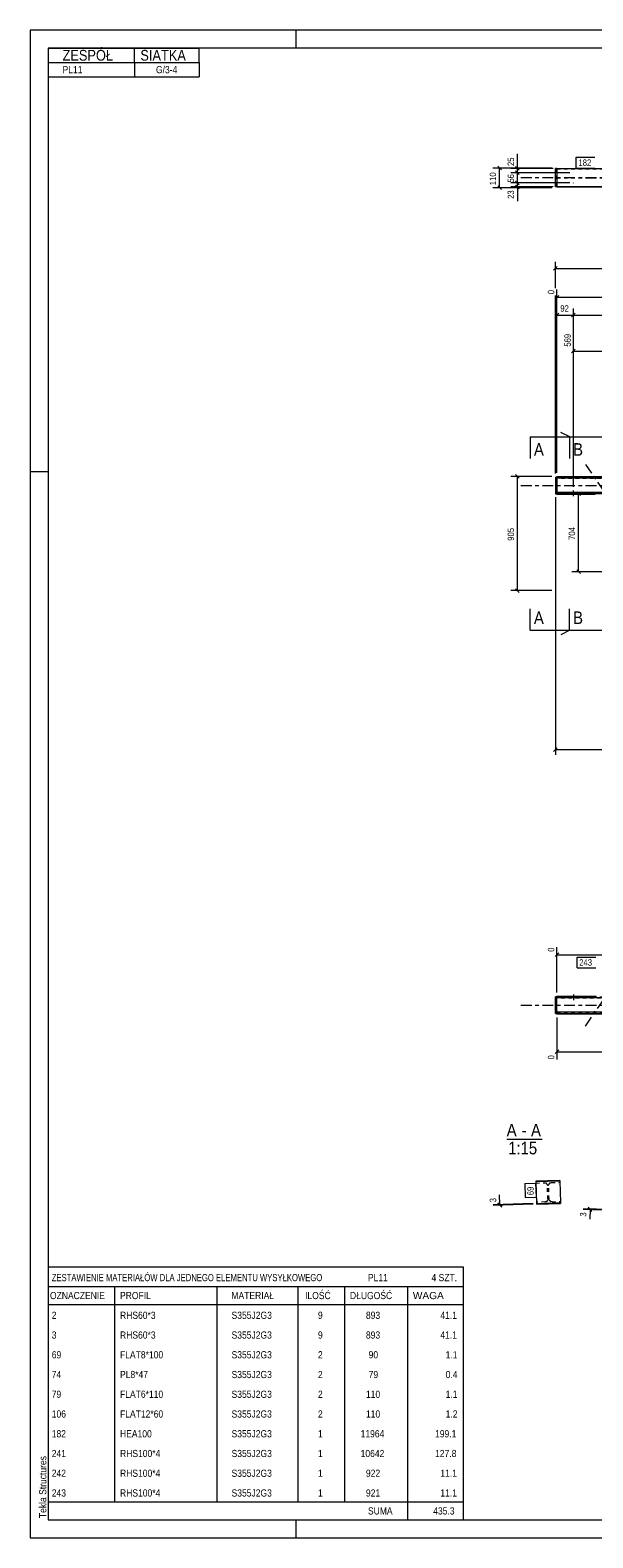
# Model space of a CAD drawing. Header units: millimetres. Extents: x 0 to 914, y 0 to 420.
# Tile 1 of 10: x 0 to 157, y 0 to 420. Entities that reach past the tile are written whole.
import ezdxf

# ---------------------------------------------------------------- set-up
doc = ezdxf.new("R2010")
doc.units = ezdxf.units.MM
for name, pattern in [('XKITLINE00', [0]), ('XKITLINE01', [4, 1, -1, 1, -1]), ('XKITLINE02', [4, 2, -2]), ('XKITLINE03', [6, 3, -1, 1, -1])]:
    doc.linetypes.add(name, pattern=pattern)
for name, color, linetype, lineweight in [('Arkusz rysunku', 3, 'Continuous', 0), ('Element', 2, 'Continuous', 0), ('Inny typ obiektu', 7, 'Continuous', 0), ('Przekrój', 7, 'Continuous', 0), ('Wymiar', 4, 'Continuous', 0), ('Znak elementu', 2, 'Continuous', 0), ('Śruba', 3, 'Continuous', 0)]:
    doc.layers.add(name, color=color, linetype=linetype, lineweight=lineweight)
doc.styles.add('ARIAL', font='ARIAL.TTF')

msp = doc.modelspace()

# ---------------------------------------------------------------- linework, layer by layer
at = {"layer": 'Arkusz rysunku', "linetype": 'XKITLINE00', "lineweight": 0}
for p, q in [((914, 420), (0, 420)), ((0, 420), (0, 0)), ((74, 415), (74, 420)), ((909, 415), (5, 415)), ((5, 415), (5, 5)), ((5, 297), (0, 297)), ((5, 5), (909, 5)), ((74, 0), (74, 5)), ((0, 0), (914, 0))]:
    msp.add_line(p, q, dxfattribs=at)
at = {"layer": 'Element', "linetype": 'XKITLINE03', "lineweight": 0}
for p, q in [((136.58, 378.91), (754.78, 378.91)), ((154.52, 378.84), (189.85, 378.83)), ((154.52, 299.04), (166.5, 281.54)), ((136.58, 293.19), (754.78, 293.19)), ((154.52, 142.55), (167.29, 161.21)), ((136.58, 148.41), (754.78, 148.41)), ((144.18, 96.27), (144.18, 96.27))]:
    msp.add_line(p, q, dxfattribs=at)
at = {"layer": 'Element', "linetype": 'XKITLINE00', "lineweight": 0}
for p, q in [((146.58, 381.47), (146.18, 381.47)), ((146.18, 376.34), (146.18, 381.47)), ((146.58, 381.48), (146.58, 376.48)), ((146.58, 381.48), (744.78, 381.48)), ((146.18, 376.48), (146.58, 376.48)), ((146.58, 376.34), (146.18, 376.34)), ((146.58, 376.47), (146.58, 376.48)), ((146.58, 376.48), (744.78, 376.48)), ((146.58, 376.48), (146.58, 376.48)), ((146.58, 376.48), (146.58, 376.34)), ((146.58, 376.47), (744.78, 376.47)), ((146.58, 376.33), (146.58, 376.34)), ((744.78, 376.34), (146.58, 376.34)), ((146.58, 376.33), (744.78, 376.33)), ((146.18, 295.52), (146.58, 295.52)), ((146.18, 295.52), (146.18, 290.86)), ((146.58, 295.67), (146.58, 295.27)), ((146.58, 295.67), (744.78, 295.67)), ((146.58, 295.52), (146.58, 291.02)), ((146.58, 295.27), (744.78, 295.27)), ((146.58, 291.02), (146.18, 291.02)), ((146.18, 290.86), (146.58, 290.86)), ((146.58, 291.27), (744.78, 291.27)), ((146.58, 290.71), (146.58, 291.27)), ((728.69, 290.87), (146.58, 290.87)), ((146.58, 290.71), (157.2, 290.71)), ((146.18, 146.08), (146.18, 150.74)), ((146.58, 150.74), (146.18, 150.74)), ((146.58, 150.89), (146.58, 150.49)), ((146.58, 150.89), (157.59, 150.89)), ((146.58, 146.24), (146.58, 150.74)), ((146.58, 150.49), (744.78, 150.49)), ((146.58, 146.24), (146.18, 146.24)), ((146.18, 146.08), (146.58, 146.08)), ((146.58, 146.49), (146.58, 145.93)), ((146.58, 146.49), (744.78, 146.49)), ((146.58, 146.09), (744.78, 146.09)), ((146.58, 145.93), (744.78, 145.93)), ((147.41, 99.58), (140.74, 99.37)), ((140.74, 99.37), (140.76, 98.83)), ((147.42, 99.38), (140.75, 99.17)), ((140.75, 99.17), (140.94, 93.17)), ((147.41, 99.58), (147.41, 99.38)), ((147.42, 99.38), (147.6, 93.38)), ((140.94, 93.17), (147.6, 93.38)), ((140.94, 93.17), (140.95, 92.97)), ((140.95, 92.97), (147.61, 93.18)), ((147.6, 93.38), (147.61, 93.18))]:
    msp.add_line(p, q, dxfattribs=at)
at = {"layer": 'Element', "linetype": 'XKITLINE01', "lineweight": 0}
for p, q in [((146.18, 381.33), (146.58, 381.33)), ((146.58, 381.47), (744.78, 381.47)), ((146.58, 376.48), (146.58, 381.47)), ((744.78, 381.34), (146.58, 381.34)), ((146.58, 381.33), (744.78, 381.33)), ((146.58, 378.99), (744.78, 378.99)), ((146.58, 378.82), (744.78, 378.82)), ((146.58, 376.48), (146.58, 376.48)), ((146.58, 376.48), (146.58, 376.48)), ((146.58, 376.34), (146.58, 376.47)), ((146.18, 295.36), (146.58, 295.36)), ((146.58, 295.51), (744.78, 295.51)), ((146.58, 295.27), (146.58, 291.57)), ((744.78, 295.17), (146.58, 295.17)), ((744.78, 295.11), (146.58, 295.11)), ((146.18, 291.02), (146.18, 290.86)), ((146.58, 293.04), (146.58, 291.27)), ((146.58, 291.21), (744.78, 291.21)), ((146.58, 291.11), (744.78, 291.11)), ((146.58, 291.02), (146.58, 290.86)), ((146.18, 146.24), (146.18, 150.58)), ((146.18, 150.58), (146.58, 150.58)), ((146.58, 150.33), (146.58, 150.89)), ((146.58, 150.73), (744.78, 150.73)), ((146.58, 146.39), (146.58, 150.43)), ((744.78, 150.38), (146.58, 150.38)), ((744.78, 150.33), (146.58, 150.33)), ((146.58, 146.78), (146.58, 146.49)), ((146.58, 146.43), (744.78, 146.43)), ((146.58, 146.33), (744.78, 146.33)), ((146.58, 146.08), (146.58, 146.24)), ((146.58, 146.08), (146.58, 146.09)), ((140.76, 98.83), (143.13, 98.91)), ((143.13, 98.91), (143.44, 98.86)), ((143.88, 98.44), (143.95, 98.13)), ((144.07, 94.4), (143.95, 98.13)), ((144.29, 98.15), (144.34, 98.45)), ((144.4, 94.41), (144.29, 98.15)), ((144.76, 98.9), (145.06, 98.97)), ((145.06, 98.97), (147.43, 99.04)), ((147.41, 99.38), (147.43, 99.04)), ((143.3, 93.58), (140.93, 93.5)), ((140.93, 93.5), (140.94, 93.17)), ((143.6, 93.65), (143.3, 93.58)), ((144.07, 94.4), (144.02, 94.1)), ((144.47, 94.11), (144.4, 94.41)), ((145.23, 93.64), (144.92, 93.69)), ((145.23, 93.64), (147.59, 93.71)), ((147.59, 93.71), (147.6, 93.38))]:
    msp.add_line(p, q, dxfattribs=at)
for centre, start, end in [((143.15, 98.11), 24.3077, 69.3077), ((145.08, 98.17), 114.3077, 159.3077), ((143.27, 94.38), 294.3077, 339.3077), ((145.2, 94.44), 204.3077, 249.3077)]:
    msp.add_arc(centre, 0.8, start, end, dxfattribs=at)
at = {"layer": 'Inny typ obiektu', "linetype": 'XKITLINE00', "lineweight": 0}
for p, q in [((5, 415), (47, 415)), ((5, 415), (5, 411)), ((29, 411), (29, 415)), ((47, 411), (47, 415)), ((5, 411), (47, 411)), ((5, 411), (5, 407)), ((29, 411), (29, 407)), ((47, 411), (47, 407)), ((5, 407), (47, 407)), ((132.61, 111.08), (142.5, 111.08)), ((5, 75.5), (5, 70)), ((5, 75.5), (120.5, 75.5)), ((120.5, 75.5), (120.5, 70)), ((5, 70), (5, 65)), ((5, 70), (120.5, 70)), ((23.5, 70), (23.5, 65)), ((52, 65), (52, 70)), ((74.5, 70), (74.5, 65)), ((87.5, 70), (87.5, 65)), ((105, 70), (105, 65)), ((120.5, 70), (120.5, 65)), ((5, 65), (120.5, 65)), ((5, 65), (5, 59.5)), ((23.5, 65), (23.5, 59.5)), ((52, 59.5), (52, 65)), ((74.5, 65), (74.5, 59.5)), ((87.5, 65), (87.5, 59.5)), ((105, 65), (105, 59.5)), ((120.5, 65), (120.5, 59.5)), ((5, 59.5), (5, 54)), ((23.5, 59.5), (23.5, 54)), ((52, 54), (52, 59.5)), ((74.5, 59.5), (74.5, 54)), ((87.5, 59.5), (87.5, 54)), ((105, 59.5), (105, 54)), ((120.5, 59.5), (120.5, 54)), ((5, 54), (5, 48.5)), ((23.5, 54), (23.5, 48.5)), ((52, 48.5), (52, 54)), ((74.5, 54), (74.5, 48.5)), ((87.5, 54), (87.5, 48.5)), ((105, 54), (105, 48.5)), ((120.5, 54), (120.5, 48.5)), ((5, 48.5), (5, 43)), ((23.5, 48.5), (23.5, 43)), ((52, 43), (52, 48.5)), ((74.5, 48.5), (74.5, 43)), ((87.5, 48.5), (87.5, 43)), ((105, 48.5), (105, 43)), ((120.5, 48.5), (120.5, 43)), ((5, 43), (5, 37.5)), ((23.5, 43), (23.5, 37.5)), ((52, 37.5), (52, 43)), ((74.5, 43), (74.5, 37.5)), ((87.5, 43), (87.5, 37.5)), ((105, 43), (105, 37.5)), ((120.5, 43), (120.5, 37.5)), ((5, 37.5), (5, 32)), ((23.5, 37.5), (23.5, 32)), ((52, 32), (52, 37.5)), ((74.5, 37.5), (74.5, 32)), ((87.5, 37.5), (87.5, 32)), ((105, 37.5), (105, 32)), ((120.5, 37.5), (120.5, 32)), ((5, 32), (5, 26.5)), ((23.5, 32), (23.5, 26.5)), ((52, 26.5), (52, 32)), ((74.5, 32), (74.5, 26.5)), ((87.5, 32), (87.5, 26.5)), ((105, 32), (105, 26.5)), ((120.5, 32), (120.5, 26.5)), ((5, 26.5), (5, 21)), ((23.5, 26.5), (23.5, 21)), ((52, 21), (52, 26.5)), ((74.5, 26.5), (74.5, 21)), ((87.5, 26.5), (87.5, 21)), ((105, 26.5), (105, 21)), ((120.5, 26.5), (120.5, 21)), ((5, 21), (5, 15.5)), ((23.5, 21), (23.5, 15.5)), ((52, 15.5), (52, 21)), ((74.5, 21), (74.5, 15.5)), ((87.5, 21), (87.5, 15.5)), ((105, 21), (105, 15.5)), ((120.5, 21), (120.5, 15.5)), ((5, 15.5), (5, 10)), ((23.5, 15.5), (23.5, 10)), ((52, 10), (52, 15.5)), ((74.5, 15.5), (74.5, 10)), ((87.5, 15.5), (87.5, 10)), ((105, 15.5), (105, 10)), ((120.5, 15.5), (120.5, 10)), ((5, 10), (5, 5)), ((5, 10), (120.5, 10)), ((105, 10), (105, 5)), ((120.5, 10), (120.5, 5)), ((5, 5), (120.5, 5))]:
    msp.add_line(p, q, dxfattribs=at)
at = {"layer": 'Przekrój', "linetype": 'XKITLINE00', "lineweight": 0}
for p, q in [((139.18, 306.7), (139.18, 300.7)), ((139.18, 306.7), (145.18, 306.7)), ((145.18, 306.7), (150.18, 306.7)), ((150.18, 306.7), (147.68, 307.95)), ((150.09, 306.7), (150.09, 300.7)), ((150.09, 306.7), (156.09, 306.7)), ((156.09, 306.7), (161.09, 306.7)), ((139.18, 252.82), (139.18, 258.82)), ((150.09, 252.82), (150.09, 258.82)), ((139.18, 252.82), (145.18, 252.82)), ((145.18, 252.82), (150.18, 252.82)), ((150.18, 252.82), (147.68, 251.57)), ((150.09, 252.82), (156.09, 252.82)), ((156.09, 252.82), (161.09, 252.82))]:
    msp.add_line(p, q, dxfattribs=at)
at = {"layer": 'Wymiar', "linetype": 'XKITLINE00', "lineweight": 0}
for p, q in [((135.62, 381.48), (135.62, 385.5)), ((135.62, 381.48), (135.62, 385.5)), ((145.18, 381.58), (128.76, 381.58)), ((130.11, 382.09), (131.13, 381.07)), ((130.62, 376.08), (130.62, 381.58)), ((145.58, 381.48), (133.76, 381.48)), ((150.18, 380.26), (133.76, 380.26)), ((150.18, 380.26), (135.02, 380.26)), ((135.11, 381.99), (136.13, 380.97)), ((135.11, 380.77), (136.13, 379.75)), ((135.11, 380.77), (136.13, 379.75)), ((135.62, 380.26), (135.62, 381.48)), ((135.62, 377.46), (135.62, 380.26)), ((145.18, 376.08), (128.76, 376.08)), ((130.11, 376.59), (131.13, 375.57)), ((150.18, 377.46), (133.76, 377.46)), ((145.58, 376.34), (133.76, 376.34)), ((150.18, 377.46), (135.02, 377.46)), ((135.11, 377.97), (136.13, 376.95)), ((135.11, 377.97), (136.13, 376.95)), ((135.11, 376.85), (136.13, 375.83)), ((135.62, 376.34), (135.62, 377.46)), ((135.62, 376.34), (135.62, 372.32)), ((135.62, 376.34), (135.62, 372.32)), ((146.68, 354.12), (145.67, 353.1)), ((146.18, 348.12), (146.18, 355.47)), ((146.18, 353.61), (179.62, 353.61)), ((147.08, 346.12), (146.07, 345.1)), ((146.18, 296.52), (146.18, 346.07)), ((146.58, 296.67), (146.58, 347.76)), ((146.58, 345.61), (446.07, 345.61)), ((147.08, 341.12), (146.07, 340.1)), ((146.58, 296.67), (146.58, 342.47)), ((146.58, 340.61), (151.18, 340.61)), ((151.68, 341.12), (150.67, 340.1)), ((151.68, 341.12), (150.67, 340.1)), ((151.18, 292.79), (151.18, 342.47)), ((151.18, 292.79), (151.18, 342.47)), ((151.18, 340.61), (744.78, 340.61)), ((151.18, 292.79), (151.18, 336.23)), ((151.68, 331.12), (150.67, 330.1)), ((151.18, 330.61), (179.62, 330.61)), ((145.18, 295.67), (133.76, 295.67)), ((135.11, 296.18), (136.13, 295.16)), ((135.62, 263.86), (135.62, 295.67)), ((146.18, 289.86), (146.18, 218.17)), ((162.15, 290.87), (150.76, 290.87)), ((152.11, 291.38), (153.13, 290.36)), ((152.62, 269.11), (152.62, 290.87)), ((178.62, 269.11), (150.76, 269.11)), ((152.11, 269.62), (153.13, 268.6)), ((145.18, 263.86), (133.76, 263.86)), ((135.11, 264.37), (136.13, 263.35)), ((146.68, 220.12), (145.67, 219.1)), ((146.18, 219.61), (745.18, 219.61)), ((146.58, 151.89), (146.58, 164.58)), ((147.08, 162.94), (146.07, 161.92)), ((146.58, 162.43), (728.1, 162.43)), ((146.58, 144.93), (146.58, 133.27)), ((147.08, 135.94), (146.07, 134.92)), ((146.58, 135.43), (446.07, 135.43)), ((139.94, 93.14), (128.83, 92.79)), ((139.95, 92.94), (128.84, 92.59)), ((130.17, 93.34), (131.22, 92.35)), ((130.17, 93.14), (131.22, 92.15)), ((130.69, 92.85), (130.61, 95.53)), ((130.69, 92.85), (130.61, 95.53)), ((130.7, 92.65), (130.69, 92.85)), ((164.88, 91.14), (153.94, 91.49)), ((164.89, 91.34), (153.95, 91.68)), ((155.31, 91.95), (156.3, 90.9)), ((155.32, 92.15), (156.3, 91.1)), ((155.8, 91.43), (155.72, 88.74)), ((155.8, 91.43), (155.72, 88.74)), ((155.8, 91.43), (155.81, 91.63))]:
    msp.add_line(p, q, dxfattribs=at)
at = {"layer": 'Znak elementu', "linetype": 'XKITLINE00', "lineweight": 0}
for p, q in [((151.98, 384.58), (157.18, 384.58)), ((151.98, 381.58), (151.98, 384.58)), ((151.98, 381.58), (157.18, 381.58)), ((152.2, 161.79), (157.4, 161.79)), ((152.2, 158.79), (152.2, 161.79)), ((152.2, 158.79), (157.4, 158.79)), ((137.67, 98.67), (140.66, 98.77)), ((137.67, 98.67), (137.79, 94.8)), ((140.66, 98.77), (140.79, 94.9)), ((137.79, 94.8), (140.79, 94.9))]:
    msp.add_line(p, q, dxfattribs=at)
at = {"layer": 'Śruba', "linetype": 'XKITLINE02', "lineweight": 0}
for p, q in [((151.18, 380.21), (151.18, 380.26)), ((151.18, 377.41), (151.18, 377.46))]:
    msp.add_line(p, q, dxfattribs=at)
at = {"layer": 'Śruba', "linetype": 'XKITLINE00', "lineweight": 0}
for p, q in [((151.18, 290.29), (151.18, 291.79)), ((151.18, 290.2), (151.18, 291.7)), ((151.18, 151.4), (151.18, 149.9)), ((151.18, 151.31), (151.18, 149.81))]:
    msp.add_line(p, q, dxfattribs=at)

# ---------------------------------------------------------------- texts
at = {"layer": 'Arkusz rysunku', "style": 'ARIAL', "width": 0.85}
msp.add_text('Tekla Structures', height=2, rotation=90, dxfattribs=at).set_placement((4.5, 5.5))
at = {"layer": 'Inny typ obiektu', "style": 'ARIAL'}
for s, height, width, p in [('ZESPÓŁ', 3, 0.85, (9, 411.5)), ('SIATKA', 3, 0.85, (30.66, 411.5)), ('PL11', 2, 0.85, (9, 408)), ('G/3-4', 2, 0.85, (35, 408)), ('A', 3.5, 0.85, (132.61, 111.83)), ('A', 3.5, 0.85, (139.38, 111.83)), ('1:15', 3.5, 0.85, (133.01, 106.83)), ('-', 3.5, 0.85, (136.78, 111.83)), ('ZESTAWIENIE MATERIAŁÓW DLA JEDNEGO ELEMENTU WYSYŁKOWEGO', 2, 0.765, (6, 71.5)), ('PL11', 2, 0.85, (94, 71.5)), ('4', 2, 0.85, (111.69, 71.5)), (' SZT.', 2, 0.85, (113, 71.5)), ('OZNACZENIE', 2, 0.85, (5.5, 66.5)), ('PROFIL', 2, 0.85, (25, 66.5)), ('MATERIAŁ', 2, 0.85, (56, 66.5)), ('ILOŚĆ', 2, 0.85, (76.5, 66.5)), ('DŁUGOŚĆ', 2, 0.85, (89, 66.5)), ('WAGA', 2, 1.008832, (106.5, 66.5)), ('2', 2, 0.85, (6, 61)), ('RHS60*3', 2, 0.85, (25, 61)), ('S355J2G3', 2, 0.85, (56.04, 61)), ('9', 2, 0.85, (80.09, 61)), ('893', 2, 0.85, (93.44, 61)), ('41.1', 2, 0.85, (114.15, 61)), ('3', 2, 0.85, (6, 55.5)), ('RHS60*3', 2, 0.85, (25, 55.5)), ('S355J2G3', 2, 0.85, (56.04, 55.5)), ('9', 2, 0.85, (80.09, 55.5)), ('893', 2, 0.85, (93.44, 55.5)), ('41.1', 2, 0.85, (114.15, 55.5)), ('69', 2, 0.85, (6, 50)), ('FLAT8*100', 2, 0.85, (25, 50)), ('S355J2G3', 2, 0.85, (56.04, 50)), ('2', 2, 0.85, (80.09, 50)), ('90', 2, 0.85, (94.19, 50)), ('1.1', 2, 0.85, (115.63, 50)), ('74', 2, 0.85, (6, 44.5)), ('PL8*47', 2, 0.85, (25, 44.5)), ('S355J2G3', 2, 0.85, (56.04, 44.5)), ('2', 2, 0.85, (80.09, 44.5)), ('79', 2, 0.85, (94.19, 44.5)), ('0.4', 2, 0.85, (115.63, 44.5)), ('79', 2, 0.85, (6, 39)), ('FLAT6*110', 2, 0.85, (25, 39)), ('S355J2G3', 2, 0.85, (56.04, 39)), ('2', 2, 0.85, (80.09, 39)), ('110', 2, 0.85, (93.44, 39)), ('1.1', 2, 0.85, (115.63, 39)), ('106', 2, 0.85, (6, 33.5)), ('FLAT12*60', 2, 0.85, (25, 33.5)), ('S355J2G3', 2, 0.85, (56.04, 33.5)), ('2', 2, 0.85, (80.09, 33.5)), ('110', 2, 0.85, (93.44, 33.5)), ('1.2', 2, 0.85, (115.63, 33.5)), ('182', 2, 0.85, (6, 28)), ('HEA100', 2, 0.85, (25, 28)), ('S355J2G3', 2, 0.85, (56.04, 28)), ('1', 2, 0.85, (80.09, 28)), ('11964', 2, 0.85, (91.96, 28)), ('199.1', 2, 0.85, (112.67, 28)), ('241', 2, 0.85, (6, 22.5)), ('RHS100*4', 2, 0.85, (25, 22.5)), ('S355J2G3', 2, 0.85, (56.04, 22.5)), ('1', 2, 0.85, (80.09, 22.5)), ('10642', 2, 0.85, (91.96, 22.5)), ('127.8', 2, 0.85, (112.67, 22.5)), ('242', 2, 0.85, (6, 17)), ('RHS100*4', 2, 0.85, (25, 17)), ('S355J2G3', 2, 0.85, (56.04, 17)), ('1', 2, 0.85, (80.09, 17)), ('922', 2, 0.85, (93.44, 17)), ('11.1', 2, 0.85, (114.15, 17)), ('243', 2, 0.85, (6, 11.5)), ('RHS100*4', 2, 0.85, (25, 11.5)), ('S355J2G3', 2, 0.85, (56.04, 11.5)), ('1', 2, 0.85, (80.09, 11.5)), ('921', 2, 0.85, (93.44, 11.5)), ('11.1', 2, 0.85, (114.15, 11.5)), ('SUMA', 2, 0.85, (94, 6.5)), ('435.3', 2, 0.85, (112.17, 6.5))]:
    msp.add_text(s, height=height, dxfattribs=dict(at, width=width)).set_placement(p)
at = {"layer": 'Przekrój', "style": 'ARIAL', "width": 0.85}
for s, p in [('A', (140.18, 301.45)), ('B', (151.09, 301.45)), ('A', (140.18, 254.57)), ('B', (151.09, 254.57))]:
    msp.add_text(s, height=3.5, dxfattribs=at).set_placement(p)
at = {"layer": 'Wymiar', "style": 'ARIAL', "width": 0.85}
for s, rotation, p in [('25', 90.0002, (134.66, 382.15)), ('110', 90.0002, (129.66, 376.83)), ('56', 90.0002, (134.66, 377.52)), ('23', 90.0002, (134.66, 373)), ('0', 90.0002, (145.86, 346.43)), ('569', 90.0002, (150.46, 331.83)), ('905', 90.0002, (134.66, 277.76)), ('704', 90.0002, (151.66, 277.99)), ('0', 90.0002, (145.86, 163.25)), ('0', 90.0002, (145.86, 133.27)), ('3', 91.805, (129.71, 93.49)), ('3', 88.1897, (154.78, 89.45))]:
    msp.add_text(s, height=1.8, rotation=rotation, dxfattribs=at).set_placement(p)
msp.add_text('92', height=1.8, dxfattribs=at).set_placement((147.54, 341.57))
at = {"layer": 'Znak elementu', "style": 'ARIAL', "width": 0.85}
for s, p in [('182', (152.58, 382.18)), ('243', (152.8, 159.39))]:
    msp.add_text(s, height=1.8, dxfattribs=at).set_placement(p)
msp.add_text('69', height=1.8, rotation=91.7993, dxfattribs=at).set_placement((140.17, 95.48))

doc.saveas('drawing.dxf')
